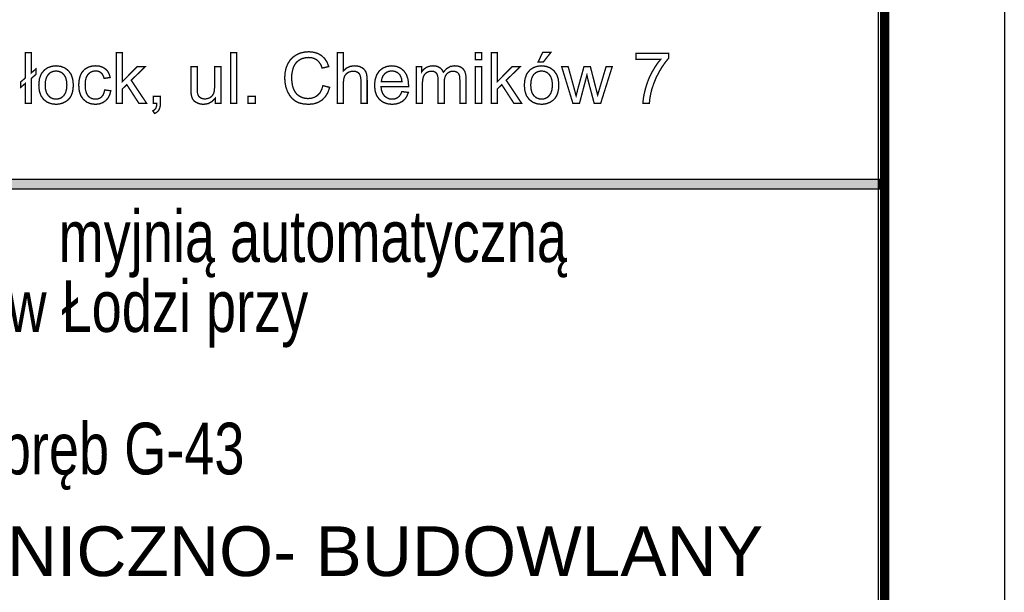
# Model space of a CAD drawing. Extents: x -2911 to 10058, y -5912 to -1002.
# Tile 30 of 43: x 8545 to 8647, y -3686 to -3626. Entities that reach past the tile are written whole.
import ezdxf

# ---------------------------------------------------------------- set-up
doc = ezdxf.new("R2010")
doc.units = 0
doc.header["$LTSCALE"] = 1.125
for name, color, linetype in [('BA_RAM', 2, 'CONTINUOUS'), ('BA_SZR', 7, 'CONTINUOUS'), ('OPIS', 5, 'CONTINUOUS'), ('TAB', 7, 'CONTINUOUS'), ('TABELKA', 7, 'CONTINUOUS')]:
    doc.layers.add(name, color=color, linetype=linetype)
doc.styles.add('ROMANS', font='arial.ttf', dxfattribs={"width": 0.8})
doc.styles.get("Standard").update_dxf_attribs({"font": 'arial.ttf'})

msp = doc.modelspace()

# ---------------------------------------------------------------- linework, layer by layer
at = {"layer": 'BA_RAM'}
msp.add_lwpolyline([(7284.99, -3802.47), (7284.99, -2777.47), (8647.38, -2777.47), (8647.38, -3802.47)], close=True, dxfattribs=at)
at = {"layer": 'BA_SZR', "linetype": 'Continuous', "const_width": 0.97}
msp.add_lwpolyline([(7359.99, -3789.97), (7359.99, -2789.97), (8634.88, -2789.97), (8634.88, -3789.97)], close=True, dxfattribs=at)
at = {"layer": 'TAB', "linetype": 'Continuous', "const_width": 0.131}
for points in [[(8462.51, -3568.9), (8634.88, -3568.9), (8634.88, -3789.97), (8462.51, -3789.97)], [(8463.17, -3569.56), (8634.22, -3569.56), (8634.22, -3789.31), (8463.17, -3789.31)], [(8463.4, -3643.74), (8634.34, -3643.74), (8634.34, -3642.74), (8463.4, -3642.74)]]:
    msp.add_lwpolyline(points, close=True, dxfattribs=at)
at = {"layer": 'TAB', "linetype": 'Continuous'}
msp.add_solid([(8463.4, -3643.74), (8634.34, -3643.74), (8463.4, -3642.74), (8634.34, -3642.74)], dxfattribs=at)
at = {"layer": 'TABELKA', "linetype": 'Continuous', "const_width": 0.14, "elevation": -0.04}
for points in [[(8545.13, -3632.73), (8544.66, -3633.13), (8544.66, -3632.56), (8545.13, -3632.16), (8545.13, -3629.5), (8545.78, -3629.5), (8545.78, -3631.61), (8546.27, -3631.19), (8546.27, -3631.76), (8545.78, -3632.18), (8545.78, -3634.81), (8545.13, -3634.81)], [(8554.63, -3634.81), (8554.63, -3629.5), (8555.28, -3629.5), (8555.28, -3632.53), (8556.82, -3630.97), (8557.67, -3630.97), (8556.2, -3632.39), (8557.82, -3634.81), (8557.01, -3634.81), (8555.74, -3632.85), (8555.28, -3633.29), (8555.28, -3634.81)], [(8566.57, -3634.81), (8566.57, -3629.5), (8567.22, -3629.5), (8567.22, -3634.81)], [(8576.22, -3632.95), (8576.92, -3633.13), (8576.74, -3633.66), (8576.47, -3634.1), (8576.13, -3634.45), (8575.72, -3634.7), (8575.25, -3634.85), (8574.72, -3634.9), (8574.19, -3634.86), (8573.72, -3634.75), (8573.33, -3634.55), (8573, -3634.29), (8572.73, -3633.95), (8572.51, -3633.54), (8572.35, -3633.09), (8572.26, -3632.61), (8572.23, -3632.12), (8572.27, -3631.59), (8572.37, -3631.11), (8572.55, -3630.67), (8572.79, -3630.29), (8573.09, -3629.98), (8573.45, -3629.73), (8573.85, -3629.55), (8574.28, -3629.45), (8574.74, -3629.41), (8575.24, -3629.46), (8575.69, -3629.59), (8576.08, -3629.82), (8576.4, -3630.12), (8576.65, -3630.5), (8576.83, -3630.96), (8576.14, -3631.12), (8576, -3630.77), (8575.82, -3630.49), (8575.61, -3630.28), (8575.35, -3630.13), (8575.06, -3630.04), (8574.72, -3630.01), (8574.34, -3630.05), (8574, -3630.14), (8573.7, -3630.31), (8573.45, -3630.52), (8573.26, -3630.79), (8573.12, -3631.09), (8573.03, -3631.43), (8572.97, -3631.77), (8572.95, -3632.11), (8572.98, -3632.55), (8573.04, -3632.94), (8573.15, -3633.3), (8573.31, -3633.6), (8573.51, -3633.86), (8573.77, -3634.05), (8574.05, -3634.19), (8574.35, -3634.27), (8574.67, -3634.3), (8575.04, -3634.26), (8575.37, -3634.15), (8575.67, -3633.96), (8575.91, -3633.7), (8576.09, -3633.36)], [(8577.71, -3634.81), (8577.71, -3629.5), (8578.36, -3629.5), (8578.36, -3631.41), (8578.69, -3631.11), (8579.07, -3630.94), (8579.51, -3630.88), (8579.78, -3630.9), (8580.03, -3630.95), (8580.25, -3631.05), (8580.44, -3631.17), (8580.59, -3631.33), (8580.7, -3631.51), (8580.78, -3631.74), (8580.82, -3632.03), (8580.84, -3632.37), (8580.84, -3634.81), (8580.19, -3634.81), (8580.19, -3632.37), (8580.16, -3632.08), (8580.09, -3631.84), (8579.98, -3631.66), (8579.81, -3631.54), (8579.61, -3631.46), (8579.38, -3631.44), (8579.19, -3631.46), (8579, -3631.51), (8578.83, -3631.59), (8578.68, -3631.7), (8578.56, -3631.84), (8578.47, -3632), (8578.41, -3632.19), (8578.37, -3632.43), (8578.36, -3632.71), (8578.36, -3634.81)], [(8592.14, -3630.25), (8592.14, -3629.5), (8592.79, -3629.5), (8592.79, -3630.25)], [(8593.79, -3634.81), (8593.79, -3629.5), (8594.44, -3629.5), (8594.44, -3632.53), (8595.98, -3630.97), (8596.83, -3630.97), (8595.36, -3632.39), (8596.98, -3634.81), (8596.17, -3634.81), (8594.9, -3632.85), (8594.44, -3633.29), (8594.44, -3634.81)], [(8598.69, -3630.49), (8599.17, -3629.47), (8600.03, -3629.47), (8599.23, -3630.49)], [(8608.9, -3630.2), (8608.9, -3629.57), (8612.33, -3629.57), (8612.33, -3630.08), (8612, -3630.48), (8611.66, -3630.96), (8611.33, -3631.51), (8611.02, -3632.11), (8610.77, -3632.73), (8610.56, -3633.35), (8610.45, -3633.81), (8610.36, -3634.3), (8610.31, -3634.81), (8609.64, -3634.81), (8609.67, -3634.37), (8609.76, -3633.86), (8609.89, -3633.3), (8610.07, -3632.71), (8610.29, -3632.14), (8610.56, -3631.59), (8610.86, -3631.07), (8611.17, -3630.6), (8611.5, -3630.2)], [(8546.55, -3632.89), (8546.61, -3632.24), (8546.81, -3631.71), (8547.14, -3631.31), (8547.5, -3631.07), (8547.9, -3630.93), (8548.35, -3630.88), (8548.85, -3630.94), (8549.28, -3631.11), (8549.65, -3631.4), (8549.93, -3631.79), (8550.09, -3632.27), (8550.15, -3632.83), (8550.13, -3633.29), (8550.05, -3633.68), (8549.93, -3634), (8549.76, -3634.27), (8549.54, -3634.49), (8549.28, -3634.66), (8548.99, -3634.79), (8548.68, -3634.87), (8548.35, -3634.9), (8547.85, -3634.84), (8547.41, -3634.67), (8547.04, -3634.38), (8546.77, -3633.99), (8546.6, -3633.49)], [(8547.22, -3632.89), (8547.25, -3633.34), (8547.36, -3633.71), (8547.54, -3633.99), (8547.77, -3634.2), (8548.04, -3634.32), (8548.35, -3634.36), (8548.66, -3634.32), (8548.93, -3634.2), (8549.16, -3633.99), (8549.34, -3633.7), (8549.44, -3633.33), (8549.48, -3632.87), (8549.44, -3632.43), (8549.34, -3632.07), (8549.16, -3631.79), (8548.92, -3631.58), (8548.65, -3631.46), (8548.35, -3631.42), (8548.04, -3631.46), (8547.77, -3631.58), (8547.54, -3631.78), (8547.36, -3632.07), (8547.25, -3632.44)], [(8553.43, -3633.4), (8554.07, -3633.49), (8553.96, -3633.9), (8553.78, -3634.24), (8553.53, -3634.52), (8553.22, -3634.73), (8552.86, -3634.86), (8552.46, -3634.9), (8551.97, -3634.84), (8551.55, -3634.67), (8551.2, -3634.38), (8550.93, -3633.99), (8550.77, -3633.5), (8550.72, -3632.9), (8550.74, -3632.51), (8550.81, -3632.14), (8550.92, -3631.81), (8551.08, -3631.53), (8551.29, -3631.29), (8551.55, -3631.11), (8551.84, -3630.98), (8552.15, -3630.9), (8552.47, -3630.88), (8552.86, -3630.91), (8553.2, -3631.02), (8553.49, -3631.2), (8553.73, -3631.44), (8553.9, -3631.74), (8554, -3632.1), (8553.37, -3632.19), (8553.29, -3631.96), (8553.19, -3631.76), (8553.05, -3631.61), (8552.89, -3631.5), (8552.7, -3631.44), (8552.49, -3631.41), (8552.19, -3631.45), (8551.92, -3631.57), (8551.69, -3631.77), (8551.52, -3632.05), (8551.42, -3632.42), (8551.39, -3632.88), (8551.42, -3633.35), (8551.52, -3633.73), (8551.68, -3634.01), (8551.9, -3634.21), (8552.16, -3634.32), (8552.46, -3634.36), (8552.7, -3634.34), (8552.91, -3634.26), (8553.1, -3634.13), (8553.25, -3633.94), (8553.36, -3633.7)], [(8564.98, -3634.81), (8564.98, -3634.25), (8564.64, -3634.61), (8564.23, -3634.83), (8563.75, -3634.9), (8563.53, -3634.88), (8563.32, -3634.84), (8563.12, -3634.77), (8562.94, -3634.67), (8562.79, -3634.57), (8562.68, -3634.44), (8562.59, -3634.3), (8562.53, -3634.14), (8562.48, -3633.96), (8562.46, -3633.8), (8562.44, -3633.6), (8562.44, -3633.35), (8562.44, -3630.97), (8563.09, -3630.97), (8563.09, -3633.1), (8563.1, -3633.4), (8563.11, -3633.63), (8563.13, -3633.79), (8563.19, -3633.95), (8563.27, -3634.08), (8563.39, -3634.19), (8563.54, -3634.27), (8563.7, -3634.32), (8563.89, -3634.34), (8564.08, -3634.32), (8564.26, -3634.27), (8564.44, -3634.19), (8564.59, -3634.08), (8564.71, -3633.94), (8564.8, -3633.78), (8564.86, -3633.58), (8564.89, -3633.33), (8564.91, -3633.03), (8564.91, -3630.97), (8565.56, -3630.97), (8565.56, -3634.81)], [(8584.46, -3633.57), (8585.14, -3633.66), (8585, -3634.02), (8584.81, -3634.33), (8584.55, -3634.57), (8584.23, -3634.75), (8583.87, -3634.86), (8583.45, -3634.9), (8582.92, -3634.84), (8582.48, -3634.67), (8582.11, -3634.38), (8581.83, -3633.99), (8581.67, -3633.5), (8581.61, -3632.92), (8581.67, -3632.32), (8581.84, -3631.82), (8582.11, -3631.41), (8582.48, -3631.12), (8582.91, -3630.94), (8583.41, -3630.88), (8583.89, -3630.94), (8584.31, -3631.11), (8584.67, -3631.4), (8584.94, -3631.8), (8585.11, -3632.29), (8585.16, -3632.88), (8585.16, -3632.93), (8585.16, -3632.98), (8585.16, -3633.06), (8582.29, -3633.06), (8582.34, -3633.45), (8582.46, -3633.77), (8582.65, -3634.03), (8582.88, -3634.21), (8583.15, -3634.33), (8583.45, -3634.36), (8583.68, -3634.34), (8583.88, -3634.28), (8584.06, -3634.17), (8584.22, -3634.02), (8584.35, -3633.82)], [(8582.32, -3632.52), (8584.47, -3632.52), (8584.43, -3632.22), (8584.34, -3631.98), (8584.23, -3631.79), (8584, -3631.58), (8583.73, -3631.46), (8583.42, -3631.41), (8583.13, -3631.45), (8582.88, -3631.55), (8582.66, -3631.72), (8582.49, -3631.94), (8582.38, -3632.21)], [(8585.96, -3634.81), (8585.96, -3630.97), (8586.54, -3630.97), (8586.54, -3631.5), (8586.67, -3631.33), (8586.83, -3631.18), (8587.02, -3631.05), (8587.23, -3630.96), (8587.46, -3630.9), (8587.71, -3630.88), (8587.97, -3630.9), (8588.21, -3630.96), (8588.41, -3631.06), (8588.57, -3631.19), (8588.7, -3631.36), (8588.79, -3631.55), (8589.13, -3631.18), (8589.52, -3630.95), (8589.98, -3630.88), (8590.33, -3630.91), (8590.63, -3631.02), (8590.86, -3631.2), (8591.03, -3631.45), (8591.13, -3631.77), (8591.17, -3632.17), (8591.17, -3634.81), (8590.52, -3634.81), (8590.52, -3632.39), (8590.51, -3632.15), (8590.49, -3631.96), (8590.46, -3631.83), (8590.4, -3631.72), (8590.33, -3631.63), (8590.23, -3631.55), (8590.11, -3631.49), (8589.98, -3631.46), (8589.84, -3631.44), (8589.58, -3631.47), (8589.36, -3631.56), (8589.16, -3631.71), (8589.01, -3631.93), (8588.92, -3632.22), (8588.89, -3632.58), (8588.89, -3634.81), (8588.24, -3634.81), (8588.24, -3632.31), (8588.22, -3632.05), (8588.17, -3631.83), (8588.08, -3631.66), (8587.95, -3631.54), (8587.78, -3631.47), (8587.56, -3631.44), (8587.38, -3631.46), (8587.21, -3631.51), (8587.05, -3631.59), (8586.91, -3631.7), (8586.8, -3631.84), (8586.71, -3632.01), (8586.66, -3632.23), (8586.62, -3632.49), (8586.61, -3632.82), (8586.61, -3634.81)], [(8592.14, -3634.81), (8592.14, -3630.97), (8592.79, -3630.97), (8592.79, -3634.81)], [(8597.25, -3632.89), (8597.32, -3632.24), (8597.51, -3631.71), (8597.84, -3631.31), (8598.2, -3631.07), (8598.6, -3630.93), (8599.05, -3630.88), (8599.55, -3630.94), (8599.98, -3631.11), (8600.35, -3631.4), (8600.63, -3631.79), (8600.8, -3632.27), (8600.85, -3632.83), (8600.83, -3633.29), (8600.75, -3633.68), (8600.63, -3634), (8600.46, -3634.27), (8600.24, -3634.49), (8599.98, -3634.66), (8599.69, -3634.79), (8599.38, -3634.87), (8599.05, -3634.9), (8598.55, -3634.84), (8598.11, -3634.67), (8597.75, -3634.38), (8597.47, -3633.99), (8597.31, -3633.49)], [(8597.92, -3632.89), (8597.96, -3633.34), (8598.06, -3633.71), (8598.24, -3633.99), (8598.48, -3634.2), (8598.75, -3634.32), (8599.05, -3634.36), (8599.36, -3634.32), (8599.63, -3634.2), (8599.86, -3633.99), (8600.04, -3633.7), (8600.15, -3633.33), (8600.18, -3632.87), (8600.15, -3632.43), (8600.04, -3632.07), (8599.86, -3631.79), (8599.63, -3631.58), (8599.36, -3631.46), (8599.05, -3631.42), (8598.75, -3631.46), (8598.48, -3631.58), (8598.24, -3631.78), (8598.06, -3632.07), (8597.96, -3632.44)], [(8602.33, -3634.81), (8601.15, -3630.97), (8601.83, -3630.97), (8602.44, -3633.19), (8602.66, -3634.01), (8602.69, -3633.9), (8602.76, -3633.63), (8602.86, -3633.22), (8603.48, -3630.97), (8604.15, -3630.97), (8604.72, -3633.2), (8604.91, -3633.93), (8605.13, -3633.19), (8605.79, -3630.97), (8606.43, -3630.97), (8605.22, -3634.81), (8604.55, -3634.81), (8603.94, -3632.51), (8603.79, -3631.85), (8603.01, -3634.81)], [(8558.5, -3634.81), (8558.5, -3634.07), (8559.25, -3634.07), (8559.25, -3634.81), (8559.23, -3635.07), (8559.18, -3635.29), (8559.1, -3635.47), (8558.98, -3635.63), (8558.83, -3635.76), (8558.64, -3635.86), (8558.46, -3635.58), (8558.58, -3635.51), (8558.69, -3635.42), (8558.76, -3635.32), (8558.82, -3635.18), (8558.86, -3635.01), (8558.87, -3634.81)], [(8568.41, -3634.81), (8568.41, -3634.07), (8569.16, -3634.07), (8569.16, -3634.81)]]:
    msp.add_lwpolyline(points, close=True, dxfattribs=at)

# ---------------------------------------------------------------- texts
at = {"layer": 'OPIS', "linetype": 'Continuous', "insert": (8494.46, -3678.97), "char_height": 5.1922, "width": 456.4468, "attachment_point": 1}
msp.add_mtext('{\\fArial|b0|i0|c238|p34; ARCHITEKTONICZNO- BUDOWLANY}', dxfattribs=at)
at = {"layer": 'TABELKA', "color": 0, "linetype": 'Continuous', "style": 'ROMANS', "width": 0.75}
for s, p in [('   myjnią automatyczną ', (8543.91, -3651.37)), ('oraz infrastrukturą techniczną w Łodzi przy', (8467.58, -3658.67)), ('na działce ew. nr 21/10, obręb G-43', (8478.18, -3673.54))]:
    msp.add_text(s, height=5.3943, dxfattribs=at).set_placement(p)

doc.saveas('drawing.dxf')
